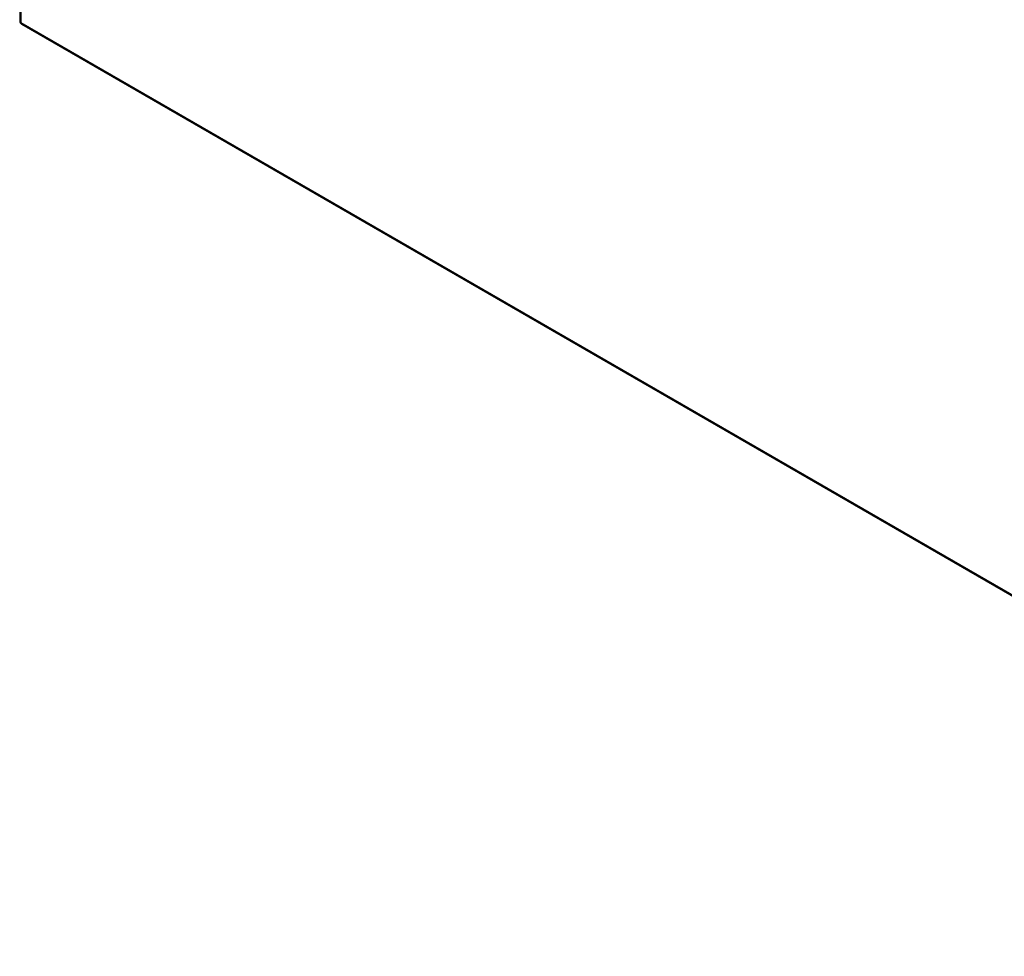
# Model space of a CAD drawing. Header units: inches. Extents: x 25 to 627, y 68 to 290.
# Tile 194 of 250: x 576 to 601, y 209 to 233. Entities that reach past the tile are written whole.
import ezdxf

# ---------------------------------------------------------------- set-up
doc = ezdxf.new("R2010")
doc.units = ezdxf.units.IN
doc.header["$MEASUREMENT"] = 0
doc.layers.add('Visible Edges(ANSI)', color=7, linetype='Continuous', lineweight=25)
doc.layers.add('Visible Tangent Edges(ANSI)', color=7, linetype='Continuous', lineweight=25)

msp = doc.modelspace()

# ---------------------------------------------------------------- linework, layer by layer
at = {"layer": 'Visible Edges(ANSI)'}
for p, q in [((575.594, 259.294), (575.594, 233.395)), ((575.643, 233.309), (617.791, 208.976))]:
    msp.add_line(p, q, dxfattribs=at)
msp.add_arc((575.693, 233.395), 0.099, 180, 240, dxfattribs=at)
at = {"layer": 'Visible Tangent Edges(ANSI)'}
for p, q in [((575.623, 259.254), (575.623, 233.355)), ((575.623, 233.355), (617.77, 209.021))]:
    msp.add_line(p, q, dxfattribs=at)
for major_axis, start_param, end_param in [((-0.099, 0), 0, 0.785398), ((-0.0495, -0.0857), 5.497787, 6.283185)]:
    msp.add_ellipse((575.693, 233.395), major_axis=major_axis, ratio=0.57735, start_param=start_param, end_param=end_param, dxfattribs=at)

doc.saveas('drawing.dxf')
